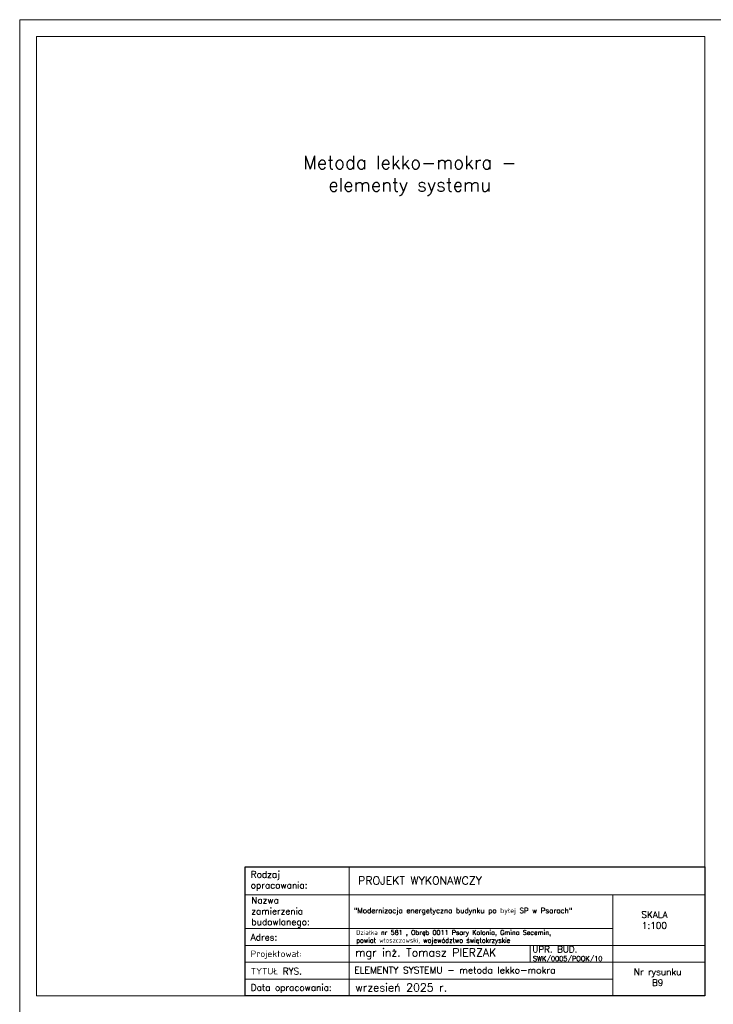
# Model space of a CAD drawing. Header units: millimetres. Extents: x 107252 to 132489, y 44218 to 60710.
# Tile 67 of 72: x 124089 to 126164, y 56073 to 59018. Entities that reach past the tile are written whole.
import ezdxf

# ---------------------------------------------------------------- set-up
doc = ezdxf.new("R2010")
doc.units = ezdxf.units.MM
doc.layers.add('cienka', color=3, linetype='Continuous', lineweight=18)
doc.layers.add('opisy', color=4, linetype='Continuous', lineweight=18)
doc.styles.add('KASIA', font='romans.shx', dxfattribs={"height": 20})

msp = doc.modelspace()

# ---------------------------------------------------------------- linework, layer by layer
at = {"layer": 'cienka', "color": 18, "true_color": 0x000000}
for p, q in [((124088.734, 56917.75), (124088.734, 59017.75)), ((124088.734, 59017.75), (126188.734, 59017.75)), ((124088.734, 56047.75), (124088.734, 59017.75)), ((124138.734, 58967.75), (126138.734, 58967.75)), ((124138.734, 56097.75), (124138.734, 58967.75)), ((126138.734, 58967.75), (126138.734, 56097.75)), ((125615.713, 56249.497), (125615.713, 56199.148)), ((125826.734, 56198.516), (126138.734, 56198.516)), ((126138.734, 56097.75), (124138.734, 56097.75))]:
    msp.add_line(p, q, dxfattribs=at)
at = {"layer": 'opisy', "color": 18, "linetype": 'Continuous', "lineweight": 0, "true_color": 0x000000, "flags": 128}
for points in [[(124763.024, 56097.75), (124763.024, 56484.047), (125074.313, 56484.013), (125074.313, 56097.716)], [(125862.734, 56400.047), (126138.734, 56400.047), (126138.734, 56248.864), (125862.734, 56248.864)]]:
    msp.add_lwpolyline(points, close=True, dxfattribs=at)
for points in [[(124763.024, 56484.03), (126138.734, 56484.03), (126138.734, 56400.047), (124763.024, 56400.047)], [(125802.734, 56484.03), (126138.734, 56484.03)], [(124763.024, 56299.264), (125862.734, 56299.264), (125862.734, 56148.116), (124763.024, 56148.116)], [(124763.024, 56248.864), (125862.734, 56248.864), (125862.734, 56198.516), (124763.024, 56198.516)], [(125802.734, 56248.864), (126138.734, 56248.864)], [(124763.024, 56198.516), (125862.734, 56198.516), (125862.734, 56148.133), (124763.024, 56148.133)], [(124799.024, 56148.133), (125862.734, 56148.133), (125862.734, 56097.75), (124799.024, 56097.75)]]:
    msp.add_lwpolyline(points, dxfattribs=at)
at = {"layer": 'opisy', "color": 18, "lineweight": 25, "true_color": 0x000000}
msp.add_lwpolyline([(124763.024, 56484.03), (126138.734, 56484.03), (126138.734, 56097.75), (124763.024, 56097.75)], close=True, dxfattribs=at)

# ---------------------------------------------------------------- texts
at = {"layer": 'opisy', "color": 18, "linetype": 'Continuous', "lineweight": 0, "true_color": 0x000000, "attachment_point": 4, "style": 'KASIA'}
for s, insert, char_height, width in [('\\pxqc;Metoda lekko-mokra - elementy systemu', (124782.428, 58550.738), 40, 946.31605), ('\\A1;{\\H0.80952x;Rodzaj opracowania:}', (124779.85, 56441.761), 24, 141.54434), ('\\A1;\\pxql;PROJEKT WYKONAWCZY', (125101.201, 56442.841), 24, 946.31605), ('\\A1;\\pxql;{\\H0.80952x;Nazwa \\Pzamierzenia\\Pbudowlanego:}', (124781.668, 56348.063), 24, 141.54434), ('\\A1;\\pxsm1.5;"Modernizacja energetyczna budynku po byłej SP w Psarach"', (125088.31, 56350.563), 15.6, 766.2055), ('\\A1;\\pxqc;{\\H0.80952x;SKALA\\P1:100}', (125613.738, 56324.847), 24, 747.85817), ('\\A1;\\pxql;{\\H0.80952x;Adres:}', (124779.85, 56273.368), 24, 141.54434), ('\\A1;Działka nr 581 , Obręb 0011 Psary Kolonia, Gmina Secemin,\\Ppowiat włoszczowski, województwo świętokrzyskie', (125095.42, 56273.427), 14, 756.99257), ('\\A1;\\pxql;{\\H0.80952x;Projektował:}', (124779.85, 56220.89), 24, 747.85817), ('\\A1;mgr inż. Tomasz PIERZAK', (125092.692, 56223.581), 24, 747.85817), ('\\A1;UPR. BUD.', (125622.223, 56237.331), 19.2, 598.28653), ('\\A1;SWK/0005/POOK/10', (125624.229, 56207.039), 14.4, 448.7149), ('\\A1;\\pxql;{\\H0.80952x;TYTUŁ RYS.}', (124779.85, 56171.685), 24, 747.85817), ('\\A1;ELEMENTY SYSTEMU - metoda lekko-mokra', (125089.416, 56174.915), 20, 836.60494), ('\\A1;\\pxqc;{\\H0.80952x;Nr rysunku\\PB9}', (125623.365, 56153.83), 24, 747.85817), ('\\A1;wrzesień 2025 r.', (125092.692, 56122.971), 24, 747.85817), ('\\A1;\\pxql;{\\H0.80952x;Data opracowania:}', (124779.85, 56119.647), 24, 747.85817)]:
    msp.add_mtext(s, dxfattribs=dict(at, insert=insert, char_height=char_height, width=width))

doc.saveas('drawing.dxf')
